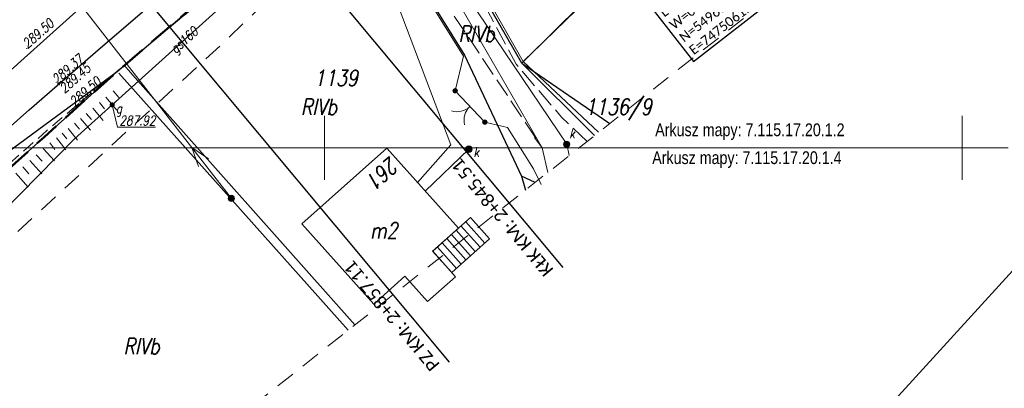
# Model space of a CAD drawing. Header units: metres. Extents: x -1 to 7476305, y 0 to 5497191.
# Tile 38 of 115: x 7475026 to 7475103, y 5496731 to 5496760. Entities that reach past the tile are written whole.
import ezdxf
from ezdxf.enums import TextEntityAlignment as Align

# ---------------------------------------------------------------- set-up
doc = ezdxf.new("R2010")
doc.units = ezdxf.units.M
for name, pattern in [('420-500', [1.5, 1, -0.5]), ('ACAD_ISO04W100', [30, 24, -3, 0, -3]), ('EGBO02-500', [2.5, 1.5, -1]), ('KTCR02-500', [1.5, 1, -0.5]), ('KTJZ01-500', [2, 1.5, -0.5])]:
    doc.linetypes.add(name, pattern=pattern)
for name, color, linetype, lineweight, true_color in [('BUBZ01_1', 7, 'Continuous', 5, 0x0a0909), ('EGBB01', 7, 'Continuous', 5, 0x0a0909), ('EGBD03', 7, 'Continuous', 5, 0x0a0909), ('EGBK02', 7, 'Continuous', 5, 0x0a0909), ('EGBO02', 7, 'Continuous', 5, 0x0a0909), ('KTCR02', 7, 'Continuous', 5, 0x0a0909), ('KTJZ01', 7, 'Continuous', 5, 0x0a0909), ('KTKR01', 7, 'Continuous', 5, 0x0a0909), ('KTOK05_01', 7, 'Continuous', 5, 0x0a0909), ('KTOK06', 7, 'Continuous', 5, 0x0a0909), ('RAMKA_DRUK', 7, 'Continuous', 5, 0x0a0909), ('RTPW01', 7, 'Continuous', 5, 0x0a0909), ('RTPW02', 7, 'Continuous', 5, 0x0a0909), ('suepnn', 7, 'Continuous', 5, 0x0a0909), ('SUPG_01', 7, 'Continuous', 5, 0x0a0909), ('SUPK_01', 7, 'Continuous', 5, 0x0a0909), ('SUPK_02', 7, 'Continuous', 5, 0x0a0909), ('SUPW_01', 7, 'Continuous', 5, 0x0a0909), ('SUSM04_01_E', 7, 'Continuous', 5, 0x0a0909), ('SUUS15_05_K', 7, 'Continuous', 5, 0x0a0909), ('SUUS25_G', 7, 'Continuous', 5, 0x0a0909), ('SZOPO_905', 7, 'Continuous', 5, 0x0a0909), ('Warstwa 1', 7, 'Continuous', 5, 0x0a0909)]:
    doc.layers.add(name, color=color, linetype=linetype, lineweight=lineweight, true_color=true_color)
for name, color, linetype in [('C-DROGI-SYTUACJA', 7, 'Continuous'), ('C-DROGI-SYTUACJA-ETYKIETY', 7, 'Continuous'), ('D_Granice pasa drogowego', 30, '420-500'), ('d_gRANICE PODZIAŁOWE', 92, 'Continuous')]:
    doc.layers.add(name, color=color, linetype=linetype)
doc.styles.add('KAMIL', font='calibri.ttf', dxfattribs={"height": 0.75})
doc.styles.add('Style-Arial', font='arial.ttf')
doc.styles.add('Style-ITALIC_1250', font='ITALIC_1250.shx')
doc.linetypes.add('KTOK05_01-500', pattern='A,3.75,[13,dgnlstyle-rozp_2015.shx,S=0.002778,R=0,X=0,Y=0],3.75', length=7.5)

# ---------------------------------------------------------------- blocks, each defined once
blk = doc.blocks.new('SUUS25')
at = {"layer": 'SUUS25_G', "linetype": 'Continuous', "lineweight": 5, "true_color": 0xbebf00}
h = blk.add_hatch(color=52, dxfattribs=at)
edge = h.paths.add_edge_path()
edge.add_arc((0, 0), 0.2, 0, 360)
blk = doc.blocks.new('SUUS15_05_K')
at = {"layer": 'SUUS15_05_K', "linetype": 'Continuous', "lineweight": 13, "true_color": 0x7a7a7a}
h = blk.add_hatch(color=8, dxfattribs=at)
edge = h.paths.add_edge_path()
edge.add_arc((0, 0), 0.25, 0, 360)
at = {"layer": 'SUUS15_05_K', "color": 36, "linetype": 'Continuous', "lineweight": 13, "true_color": 0x803300}
blk.add_circle((0, 0), 0.25, dxfattribs=at)
blk = doc.blocks.new('905')
at = {"layer": 'SZOPO_905', "color": 18, "linetype": 'Continuous', "lineweight": 13, "true_color": 0x0a0909}
for centre, start, end in [((-1.5, 0), 0, 60), ((1.5, 0), 120, 180)]:
    blk.add_arc(centre, 1.5, start, end, dxfattribs=at)
blk = doc.blocks.new('510')
at = {"layer": 'SUSM04_01_E', "linetype": 'Continuous', "lineweight": 13, "true_color": 0x7a7a7a}
h = blk.add_hatch(color=8, dxfattribs=at)
edge = h.paths.add_edge_path()
edge.add_arc((0, 0), 0.25, 0, 360)
at = {"layer": 'SUSM04_01_E', "color": 18, "linetype": 'Continuous', "lineweight": 13, "true_color": 0x0a0909}
blk.add_circle((0, 0), 0.25, dxfattribs=at)
blk = doc.blocks.new('RTPW02')
at = {"layer": 'RTPW02', "linetype": 'Continuous', "lineweight": 13, "true_color": 0x0a0909}
h = blk.add_hatch(color=18, dxfattribs=at)
edge = h.paths.add_edge_path()
edge.add_arc((0, 0), 0.045, 0, 360)
blk = doc.blocks.new('MDCP_klauzula')
at = {"layer": 'KTOK05_01', "linetype": 'Continuous', "lineweight": 18}
h = blk.add_hatch(color=252, dxfattribs=at)
edge = h.paths.add_edge_path()
edge.add_arc((7475060.243, 5496754.477), 0.175, 0, 360)
h = blk.add_hatch(color=252, dxfattribs=at)
edge = h.paths.add_edge_path()
edge.add_arc((7475062.575, 5496752.02), 0.175, 0, 360)
at = {"layer": 'BUBZ01_1', "color": 252, "linetype": 'Continuous', "lineweight": 18}
for p, q in [((7475033.714, 5496752.967), (7475032.863, 5496753.982)), ((7475033.868, 5496753.94), (7475033.433, 5496754.459)), ((7475032.767, 5496753.056), (7475032.351, 5496753.552)), ((7475031.724, 5496752.218), (7475031.326, 5496752.693)), ((7475032.653, 5496752.151), (7475031.838, 5496753.123)), ((7475030.797, 5496751.474), (7475030.415, 5496751.929)), ((7475031.651, 5496751.38), (7475030.87, 5496752.311)), ((7475029.802, 5496750.697), (7475029.44, 5496751.155)), ((7475030.629, 5496750.595), (7475029.899, 5496751.518)), ((7475028.862, 5496749.881), (7475028.464, 5496750.383)), ((7475029.73, 5496749.846), (7475028.981, 5496750.791)), ((7475027.859, 5496748.951), (7475027.4, 5496749.458)), ((7475028.848, 5496748.971), (7475027.954, 5496749.96)), ((7475027.84, 5496747.969), (7475026.901, 5496749.007)), ((7475026.778, 5496746.915), (7475025.792, 5496748.005)), ((7475026.828, 5496747.974), (7475026.347, 5496748.506))]:
    blk.add_line(p, q, dxfattribs=at)
at = {"layer": 'd_gRANICE PODZIAŁOWE', "color": 96, "lineweight": 30, "flags": 128}
blk.add_lwpolyline([(7475033.755, 5496755.998), (7475014.664, 5496738.861), (7474994.101, 5496717.997)], dxfattribs=at)
at = {"layer": 'EGBB01', "color": 252, "linetype": 'Continuous', "lineweight": 18, "flags": 128}
blk.add_lwpolyline([(7475060.503, 5496743.695), (7475054.884, 5496749.988), (7475048.239, 5496744.054), (7475053.858, 5496737.761), (7475056.306, 5496739.947), (7475058.088, 5496737.952), (7475060.266, 5496739.897), (7475058.484, 5496741.892), (7475060.503, 5496743.695)], close=True, dxfattribs=at)
at = {"layer": 'EGBD03', "color": 96, "linetype": 'Continuous', "lineweight": 30}
blk.add_line((7475033.89, 5496755.85), (7475051.862, 5496735.705), dxfattribs=at)
at = {"layer": 'EGBD03', "color": 96, "linetype": 'Continuous', "lineweight": 30, "flags": 128}
for points in [[(7475065.464, 5496756.65), (7475089.15, 5496780.08), (7475099.002, 5496772.802)], [(7475065.464, 5496756.65), (7475056.876, 5496771.624), (7475056.626, 5496775.2), (7475050.423, 5496770.198)], [(7475033.755, 5496755.998), (7475050.423, 5496770.198), (7475053.297, 5496769.618), (7475060.987, 5496757.264), (7475065.45, 5496747.78), (7475065.752, 5496746.683)], [(7475071.184, 5496750.977), (7475065.464, 5496756.65), (7475072.382, 5496751.923)], [(7475013.394, 5496740.231), (7475021.325, 5496746.866), (7475033.755, 5496755.998)], [(7475066.521, 5496747.291), (7475065.45, 5496747.78)]]:
    blk.add_lwpolyline(points, dxfattribs=at)
at = {"layer": 'EGBO02', "color": 252, "linetype": 'EGBO02-500', "lineweight": 18, "flags": 128}
blk.add_lwpolyline([(7474841.222, 5496643.003), (7474887.135, 5496580.225), (7474952.717, 5496636.531), (7475011.487, 5496696.697), (7475042.452, 5496728.267), (7475075.818, 5496754.639), (7475151.981, 5496814.306), (7475207.79, 5496879.799), (7475244.471, 5496937.344), (7475261.934, 5496992.564), (7475290.267, 5497036.604), (7475361.871, 5497109.05), (7475312.93, 5497156.379), (7475281.54, 5497123.712), (7475238.605, 5497076.129), (7475203.102, 5497029.307), (7475176.13, 5496968.87), (7475152.282, 5496929.365), (7475127.016, 5496890.885), (7475061.018, 5496837.939), (7474956.291, 5496739.91), (7474841.222, 5496643.003)], close=True, dxfattribs=at)
blk.add_lwpolyline([(7474926.693, 5496644.766), (7474954.52, 5496672.419), (7474982.797, 5496701.705), (7475013.214, 5496731.767), (7475041.938, 5496758.101), (7475056.651, 5496772.284), (7475084.376, 5496794.45), (7475106.187, 5496810.677), (7475131.323, 5496830.043), (7475141.178, 5496839.195), (7475152.816, 5496851.985)], dxfattribs=at)
at = {"layer": 'KTCR02', "color": 252, "linetype": 'KTCR02-500', "lineweight": 18, "flags": 128}
blk.add_lwpolyline([(7474913.55, 5496637.81), (7474921.76, 5496645.48), (7474928.68, 5496652.11), (7474934.7, 5496658.05), (7474941.22, 5496664.66), (7474945.33, 5496668.9), (7474948.75, 5496672.4), (7474955.06, 5496678.86), (7474964.24, 5496688.23), (7474969.27, 5496693.39), (7474978.01, 5496702.3), (7474984.64, 5496709.01), (7474993.79, 5496718.24), (7475004.32, 5496728.87), (7475009.22, 5496733.91), (7475014.25, 5496738.52), (7475019.49, 5496743.5), (7475024.78, 5496748.31), (7475028.23, 5496751.35), (7475034.3, 5496756.47), (7475037.66, 5496759.28), (7475043.92, 5496764.46), (7475050.39, 5496770.09), (7475051.89, 5496771.34), (7475055.205, 5496773.935), (7475056.84, 5496775.15), (7475062.31, 5496779.34), (7475067.09, 5496782.88), (7475068.06, 5496783.57), (7475070.91, 5496785.82), (7475085.65, 5496796.94), (7475089.21, 5496799.59), (7475097.78, 5496806.09), (7475103.42, 5496810.37), (7475103.6, 5496810.39), (7475106.47, 5496812.66), (7475107.32, 5496813.37), (7475108.08, 5496813.98), (7475112.92, 5496817.75)], dxfattribs=at)
at = {"layer": 'KTJZ01', "color": 252, "linetype": 'KTJZ01-500', "lineweight": 18, "flags": 128}
for points in [[(7475070.587, 5496750.505), (7475068.595, 5496752.407), (7475065.03, 5496756.552), (7475056.99, 5496771.66), (7475056.504, 5496773.483), (7475056.84, 5496775.15)], [(7475051.89, 5496771.34), (7475052.59, 5496771.01), (7475053.25, 5496770.72), (7475053.93, 5496770), (7475055.49, 5496767.37), (7475067.065, 5496750.007), (7475066.457, 5496750.804)]]:
    blk.add_lwpolyline(points, dxfattribs=at)
at = {"layer": 'KTKR01', "color": 252, "linetype": 'Continuous', "lineweight": 18, "flags": 128}
blk.add_lwpolyline([(7475023.36, 5496749.9), (7475026.84, 5496752.99), (7475032.44, 5496757.84), (7475036.26, 5496761.1), (7475042.38, 5496766.28), (7475048.54, 5496771.41), (7475049.34, 5496772.06), (7475055.62, 5496777.08), (7475061.15, 5496781.4), (7475065.16, 5496784.42), (7475065.97, 5496785.04), (7475069.98, 5496788.04), (7475070.79, 5496788.65), (7475084.4, 5496798.84), (7475087.98, 5496801.51), (7475096.58, 5496807.94), (7475101.86, 5496811.91), (7475106.85, 5496815.81)], dxfattribs=at)
at = {"layer": 'KTOK05_01', "color": 252, "linetype": 'KTOK05_01-500', "lineweight": 18}
blk.add_line((7475034.962, 5496755.72), (7475052.385, 5496736.118), dxfattribs=at)
at = {"layer": 'KTOK05_01', "color": 252, "linetype": 'Continuous', "lineweight": 18}
blk.add_line((7475060.243, 5496754.477), (7475062.575, 5496752.02), dxfattribs=at)
at = {"layer": 'KTOK05_01', "color": 252, "linetype": 'KTOK05_01-500', "lineweight": 18, "flags": 128}
for points in [[(7475071.496, 5496751.223), (7475065.57, 5496756.773), (7475088.763, 5496779.246), (7475112.051, 5496802.842), (7475124.665, 5496792.907)], [(7475056.893, 5496773.906), (7475057.123, 5496771.633), (7475065.57, 5496756.773)], [(7475051.834, 5496769.802), (7475050.539, 5496770.039), (7475034.3, 5496756.47), (7475034.962, 5496755.72)], [(7475051.834, 5496769.802), (7475053.275, 5496769.439), (7475060.899, 5496757.178), (7475060.243, 5496754.477)], [(7475062.575, 5496752.02), (7475064.346, 5496751.592), (7475066.38, 5496748.364), (7475067.001, 5496747.125)]]:
    blk.add_lwpolyline(points, dxfattribs=at)
at = {"layer": 'KTOK05_01', "color": 252, "linetype": 'Continuous', "lineweight": 18}
for centre in [(7475060.243, 5496754.477), (7475062.575, 5496752.02)]:
    blk.add_circle(centre, 0.175, dxfattribs=at)
at = {"layer": 'KTOK06', "color": 252, "linetype": 'Continuous', "lineweight": 18}
for p, q in [((7475061.074, 5496744.213), (7475062.569, 5496742.539)), ((7475059.962, 5496743.221), (7475061.458, 5496741.546)), ((7475060.333, 5496743.551), (7475061.828, 5496741.877)), ((7475060.704, 5496743.882), (7475062.199, 5496742.208)), ((7475059.221, 5496742.559), (7475060.716, 5496740.884)), ((7475059.592, 5496742.89), (7475061.087, 5496741.215)), ((7475058.48, 5496741.897), (7475059.975, 5496740.222)), ((7475058.851, 5496742.228), (7475060.346, 5496740.553))]:
    blk.add_line(p, q, dxfattribs=at)
at = {"layer": 'KTOK06', "color": 252, "linetype": 'Continuous', "lineweight": 18, "flags": 128}
blk.add_lwpolyline([(7475058.48, 5496741.897), (7475061.445, 5496744.544), (7475062.94, 5496742.87), (7475059.975, 5496740.222), (7475058.48, 5496741.897)], close=True, dxfattribs=at)
at = {"layer": 'RAMKA_DRUK', "color": 252, "linetype": 'Continuous', "lineweight": 18, "flags": 128}
blk.add_lwpolyline([(7475318.821, 5497191.059), (7474803.963, 5496626.712), (7474911.083, 5496528.986), (7475425.94, 5497093.333)], dxfattribs=at)
at = {"layer": 'suepnn', "color": 1, "linetype": 'Continuous', "lineweight": 13, "true_color": 0xfa0000}
blk.add_line((7475042.701, 5496746.042), (7475024.373, 5496769.616), dxfattribs=at)
at = {"layer": 'suepnn', "color": 1, "linetype": 'Continuous', "lineweight": 13, "true_color": 0xfa0000, "flags": 128}
blk.add_lwpolyline([(7475040.127, 5496748.538), (7475039.602, 5496750.029), (7475040.917, 5496749.151)], dxfattribs=at)
at = {"layer": 'SUPG_01', "color": 52, "linetype": 'Continuous', "lineweight": 13, "true_color": 0xbebf00, "flags": 128}
blk.add_lwpolyline([(7474958.86, 5496677.532), (7474964, 5496682.82), (7474972.257, 5496691.527), (7474980.453, 5496700.293), (7474988.669, 5496709.039), (7474996.24, 5496716.96), (7475004.715, 5496725.455), (7475013.364, 5496733.774), (7475021.968, 5496742.138), (7475030.384, 5496750.693), (7475033.36, 5496753.37), (7475042.275, 5496761.403), (7475051.432, 5496769.158), (7475052.628, 5496770.178), (7475056.504, 5496773.483), (7475060.563, 5496776.944), (7475070.432, 5496783.771), (7475080.096, 5496790.885), (7475089.7, 5496798.08), (7475099.183, 5496805.433), (7475108.913, 5496812.456), (7475118.151, 5496820.115), (7475121.945, 5496823.675), (7475122.42, 5496824.12)], dxfattribs=at)
at = {"layer": 'SUPK_01', "color": 36, "linetype": 'Continuous', "lineweight": 13, "true_color": 0x803300}
for q in [(7475057.56, 5496767.32), (7475069.185, 5496749.397)]:
    blk.add_line((7475068.99, 5496750.28), q, dxfattribs=at)
at = {"layer": 'SUPK_01', "color": 36, "linetype": 'Continuous', "lineweight": 13, "true_color": 0x803300, "flags": 128}
blk.add_lwpolyline([(7475067.512, 5496748.075), (7475067.065, 5496750.007), (7475056.867, 5496767.683), (7475061.401, 5496771.487)], dxfattribs=at)
at = {"layer": 'SUPK_02', "color": 252, "linetype": 'Continuous', "lineweight": 18}
blk.add_line((7475061.32, 5496749.897), (7475057.9, 5496746.61), dxfattribs=at)
at = {"layer": 'SUPW_01', "color": 5, "linetype": 'Continuous', "lineweight": 13, "flags": 128}
blk.add_lwpolyline([(7475053.895, 5496766.112), (7475059.899, 5496750.227), (7475057.297, 5496747.285)], dxfattribs=at)
at = {"layer": 'SUUS25_G', "color": 52, "linetype": 'Continuous', "lineweight": 13, "true_color": 0xbebf00, "flags": 128}
blk.add_lwpolyline([(7475033.36, 5496753.37), (7475033.774, 5496751.616), (7475033.924, 5496751.616)], dxfattribs=at)
at = {"layer": 'Warstwa 1', "color": 252, "linetype": 'Continuous', "lineweight": 18}
for p, q in [((7475050, 5496752.5), (7475050, 5496750)), ((7475100, 5496752.5), (7475100, 5496750)), ((7475103.611, 5496750), (7474923.763, 5496750)), ((7475050, 5496750), (7475050, 5496747.5)), ((7475100, 5496750), (7475100, 5496747.5))]:
    blk.add_line(p, q, dxfattribs=at)
at = {"layer": 'RTPW02', "color": 252, "linetype": 'Continuous', "lineweight": 18}
for p in [(7475026.656, 5496757.784), (7475028.974, 5496755.147), (7475029.213, 5496754.936), (7475030.82, 5496753.589)]:
    blk.add_blockref('RTPW02', p, dxfattribs=at)
at = {"layer": 'SUSM04_01_E', "color": 252, "linetype": 'Continuous', "lineweight": 18}
blk.add_blockref('510', (7475042.701, 5496746.042), dxfattribs=at)
at = {"layer": 'SUUS15_05_K', "color": 252, "linetype": 'Continuous', "lineweight": 18}
for p in [(7475061.32, 5496749.897), (7475068.99, 5496750.28)]:
    blk.add_blockref('SUUS15_05_K', p, dxfattribs=at)
at = {"layer": 'SUUS25_G', "color": 52, "linetype": 'Continuous', "lineweight": 5, "true_color": 0xbebf00}
blk.add_blockref('SUUS25', (7475033.36, 5496753.37), dxfattribs=at)
at = {"layer": 'SZOPO_905', "color": 252, "linetype": 'Continuous', "lineweight": 18, "rotation": 133.5115874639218}
blk.add_blockref('905', (7475061.409, 5496753.248), dxfattribs=at)
at = {"layer": 'EGBB01', "color": 252, "linetype": 'Continuous', "lineweight": 18, "style": 'Style-ITALIC_1250', "width": 0.8}
blk.add_text('261', height=1.25, rotation=221.76434, dxfattribs=at).set_placement((7475054.2, 5496748.539), align=Align.CENTER)
blk.add_text('m2', height=1.25, dxfattribs=at).set_placement((7475054.655, 5496743.533), align=Align.MIDDLE_CENTER)
at = {"layer": 'EGBD03', "color": 96, "linetype": 'Continuous', "lineweight": 30, "style": 'Style-ITALIC_1250', "width": 0.8}
for s, p in [('1139', (7475049.187, 5496754.853)), ('1136/9', (7475070.428, 5496752.594))]:
    blk.add_text(s, height=1.25, dxfattribs=at).set_placement(p)
at = {"layer": 'EGBK02', "color": 252, "linetype": 'Continuous', "lineweight": 18, "style": 'Style-ITALIC_1250', "width": 0.8}
for p in [(7475060.52, 5496758.312), (7475048.159, 5496752.592), (7475034.253, 5496733.834)]:
    blk.add_text('RIVb', height=1.25, dxfattribs=at).set_placement(p)
at = {"layer": 'RTPW02', "color": 252, "linetype": 'Continuous', "lineweight": 18, "style": 'Style-ITALIC_1250', "width": 0.8}
for s, p in [('289.50', (7475026.725, 5496757.751)), ('289.37', (7475029.037, 5496754.946)), ('289.45', (7475029.619, 5496754.248)), ('289.50', (7475030.419, 5496753.2))]:
    blk.add_text(s, height=0.75, rotation=41.07806, dxfattribs=at).set_placement(p)
at = {"layer": 'SUPG_01', "color": 52, "linetype": 'Continuous', "lineweight": 13, "true_color": 0xbebf00, "style": 'Style-ITALIC_1250', "width": 0.8}
blk.add_text('gs160', height=0.75, rotation=42.01988, dxfattribs=at).set_placement((7475038.995, 5496758.448), align=Align.MIDDLE_CENTER)
at = {"layer": 'SUUS15_05_K', "color": 36, "linetype": 'Continuous', "lineweight": 13, "true_color": 0x803300, "style": 'Style-ITALIC_1250', "width": 0.8}
for p in [(7475069.199, 5496750.75), (7475061.693, 5496749.297)]:
    blk.add_text('k', height=0.75, dxfattribs=at).set_placement(p)
at = {"layer": 'SUUS25_G', "color": 52, "linetype": 'Continuous', "lineweight": 13, "true_color": 0xbebf00, "style": 'Style-ITALIC_1250', "width": 0.8}
for s, p in [('g', (7475033.652, 5496752.711)), ('%%u287.92%%U', (7475033.924, 5496751.766))]:
    blk.add_text(s, height=0.75, dxfattribs=at).set_placement(p)
at = {"layer": 'Warstwa 1', "color": 252, "linetype": 'Continuous', "lineweight": 18, "style": 'Style-Arial', "width": 0.8}
for s, p in [('Arkusz mapy: 7.115.17.20.1.2', (7475083.353, 5496751.416)), ('Arkusz mapy: 7.115.17.20.1.4', (7475083.119, 5496749.231))]:
    blk.add_text(s, height=1, dxfattribs=at).set_placement(p, align=Align.MIDDLE_CENTER)

msp = doc.modelspace()

# ---------------------------------------------------------------- linework, layer by layer
at = {"layer": 'D_Granice pasa drogowego', "lineweight": 50, "ltscale": 2, "flags": 128}
msp.add_lwpolyline([(7474871.194, 5496602.021), (7474875.844, 5496605.985), (7474886.51, 5496614.328), (7474893.187, 5496619.551), (7474906.364, 5496629.859), (7474908.002, 5496630.38), (7474914.804, 5496638.74), (7474928.905, 5496651.777), (7474946.406, 5496669.552), (7474957.321, 5496680.639), (7474994.148, 5496718.045), (7475014.642, 5496738.841), (7475028.014, 5496750.844), (7475033.755, 5496755.998), (7475037.841, 5496759.479), (7475046.672, 5496767.002), (7475050.423, 5496770.198), (7475056.626, 5496775.2), (7475065.197, 5496781.478), (7475069.506, 5496784.668), (7475083.953, 5496795.64), (7475091.313, 5496801.229), (7475097.69, 5496806.073), (7475103.398, 5496810.407), (7475110.576, 5496816.081), (7475114.68, 5496819.326), (7475120.064, 5496824.042), (7475130.991, 5496833.37), (7475144.36, 5496846.35), (7475159.914, 5496864.742), (7475165.321, 5496871.433), (7475168.549, 5496875.377), (7475175.09, 5496884.328), (7475189.457, 5496903.989), (7475193.179, 5496911.075), (7475198.108, 5496920.456), (7475202.904, 5496929.586), (7475209.984, 5496944.676), (7475224.229, 5496974.661), (7475228.871, 5496985.456), (7475234.774, 5496999.181), (7475235.211, 5497000), (7475244.883, 5497018.143), (7475247.158, 5497021.622), (7475253.509, 5497032.362), (7475263.655, 5497046.357), (7475275.03, 5497059.7), (7475278.404, 5497063.267), (7475280.249, 5497065.127), (7475283.737, 5497068.192), (7475289.77, 5497074.68), (7475292.049, 5497076.649), (7475298.288, 5497082.039), (7475318.081, 5497097.784), (7475318.6, 5497101.12), (7475308.342, 5497109.277), (7475299.764, 5497105.915), (7475300.031, 5497102.685), (7475290.434, 5497094.878), (7475285.765, 5497091.08), (7475277.631, 5497083.259), (7475263.588, 5497069.572), (7475259.571, 5497065.54), (7475255.16, 5497060.7), (7475248.447, 5497051.193), (7475241.071, 5497040.575), (7475236.851, 5497034.5), (7475232.87, 5497026.192), (7475228.603, 5497017.286), (7475222.129, 5497003.773), (7475221.6, 5497002.67), (7475223.058, 5497002.07), (7475222.491, 5496999.056), (7475222.104, 5496998.239), (7475217.488, 5496988.479), (7475214.662, 5496982.503), (7475211.997, 5496976.871), (7475210.402, 5496973.497), (7475207.108, 5496966.534), (7475200.594, 5496952.761), (7475195.041, 5496942.357), (7475186.706, 5496926.741), (7475181.863, 5496917.665), (7475180.812, 5496915.697), (7475174.258, 5496906.159), (7475161.354, 5496887.311), (7475156.287, 5496881.059), (7475137.148, 5496857.357), (7475129.378, 5496848.794), (7475126.377, 5496845.473), (7475122.357, 5496841.906), (7475113.346, 5496833.897), (7475108.201, 5496829.327), (7475103.572, 5496825.562), (7475101.251, 5496823.675), (7475097.151, 5496820.343), (7475092.412, 5496817.061), (7475083.189, 5496810.712), (7475063.35, 5496796.429), (7475055.25, 5496790.597), (7475035.25, 5496773.04), (7475032.26, 5496770.67), (7475010.572, 5496750.962), (7475002.025, 5496743.149), (7474993.311, 5496735.182), (7474991.33, 5496733.29), (7474987.11, 5496729.262), (7474981.728, 5496724.125), (7474978.688, 5496721.224), (7474975.041, 5496717.744), (7474967.615, 5496710.352), (7474955.357, 5496698.026), (7474948.808, 5496691.442), (7474943.173, 5496685.776), (7474941.426, 5496684.019), (7474940.056, 5496682.642), (7474939.655, 5496682.287), (7474931.483, 5496675.053), (7474923.147, 5496667.674), (7474919.881, 5496664.783), (7474908.976, 5496655.13), (7474905.9, 5496652.407), (7474901.86, 5496653.48)], dxfattribs=at)

# ---------------------------------------------------------------- next in the draw order: block references
at = {"layer": 'RTPW01', "color": 18, "lineweight": 30, "true_color": 0x000000}
msp.add_blockref('MDCP_klauzula', (0, 0), dxfattribs=at)

# ---------------------------------------------------------------- next in the draw order: linework, layer by layer
at = {"layer": 'C-DROGI-SYTUACJA', "color": 1, "linetype": 'ACAD_ISO04W100', "lineweight": 15, "ltscale": 0.5, "flags": 128}
msp.add_lwpolyline([(7475043.057, 5496771.335), (7475034.15, 5496763.904), (7475010.441, 5496742.723), (7475010.843, 5496743.119), (7474996.405, 5496728.925), (7474971.743, 5496704.025), (7474947.001, 5496678.875), (7474943.417, 5496675.59)], dxfattribs=at)
at = {"layer": 'C-DROGI-SYTUACJA', "color": 7, "linetype": 'Continuous', "lineweight": 30}
msp.add_polyline3d([(7475023.36, 5496749.9, 289.488), (7475026.84, 5496752.99, 289.472), (7475032.44, 5496757.84, 289.407), (7475036.26, 5496761.1, 289.398), (7475042.38, 5496766.28, 289.368), (7475048.54, 5496771.41, 289.374), (7475049.34, 5496772.06, 289.364), (7475055.62, 5496777.08, 289.294), (7475061.15, 5496781.4, 289.302), (7475065.16, 5496784.42, 289.293), (7475065.97, 5496785.04, 289.291), (7475069.98, 5496788.04, 289.279), (7475070.79, 5496788.65, 289.285), (7475084.4, 5496798.84, 289.211), (7475087.98, 5496801.51, 289.253), (7475096.58, 5496807.94, 289.357), (7475101.86, 5496811.91, 289.365), (7475106.85, 5496815.81, 289.351)], dxfattribs=at)
at = {"layer": 'C-DROGI-SYTUACJA-ETYKIETY', "color": 1, "linetype": 'Continuous', "lineweight": -3}
for p, q in [((7475043.057, 5496771.335), (7475068.68, 5496740.62)), ((7475034.15, 5496763.904), (7475059.773, 5496733.189))]:
    msp.add_line(p, q, dxfattribs=at)
at = {"layer": 'C-DROGI-SYTUACJA-ETYKIETY', "color": 7, "linetype": 'Continuous', "lineweight": -3}
for p, q in [((7475073.444, 5496763.82), (7475078.938, 5496756.769)), ((7475078.938, 5496756.769), (7475085.796, 5496762.111))]:
    msp.add_line(p, q, dxfattribs=at)

# ---------------------------------------------------------------- next in the draw order: texts
at = {"layer": 'C-DROGI-SYTUACJA-ETYKIETY', "color": 7, "linetype": 'Continuous', "lineweight": -3, "insert": (7475073.883, 5496763.765), "char_height": 0.75, "attachment_point": 1, "rotation": 37.92243, "style": 'KAMIL'}
msp.add_mtext('{\\C256;R=\\fCalibri|b0|i0|c238|p34;710.00\\fCalibri|b0|i0|c0|p34;m\\Pg=3.8255°\\PT=23.71m\\PL=47.406m\\PW=0.396m\\PN=5496786.5245\\PE=7475061.2650}', dxfattribs=at)
at = {"layer": 'C-DROGI-SYTUACJA-ETYKIETY', "color": 1, "linetype": 'Continuous', "lineweight": -3, "char_height": 1, "attachment_point": 7, "rotation": 129.8352, "style": 'KAMIL'}
for s, insert in [('KŁK{\\fCalibri|b0|i0|c238|p34; KM: }2+845.51', (7475068.01, 5496740.467)), ('PZ{\\fCalibri|b0|i0|c238|p34; KM: }2+857.11', (7475059.102, 5496733.036))]:
    msp.add_mtext(s, dxfattribs=dict(at, insert=insert))

doc.saveas('drawing.dxf')
